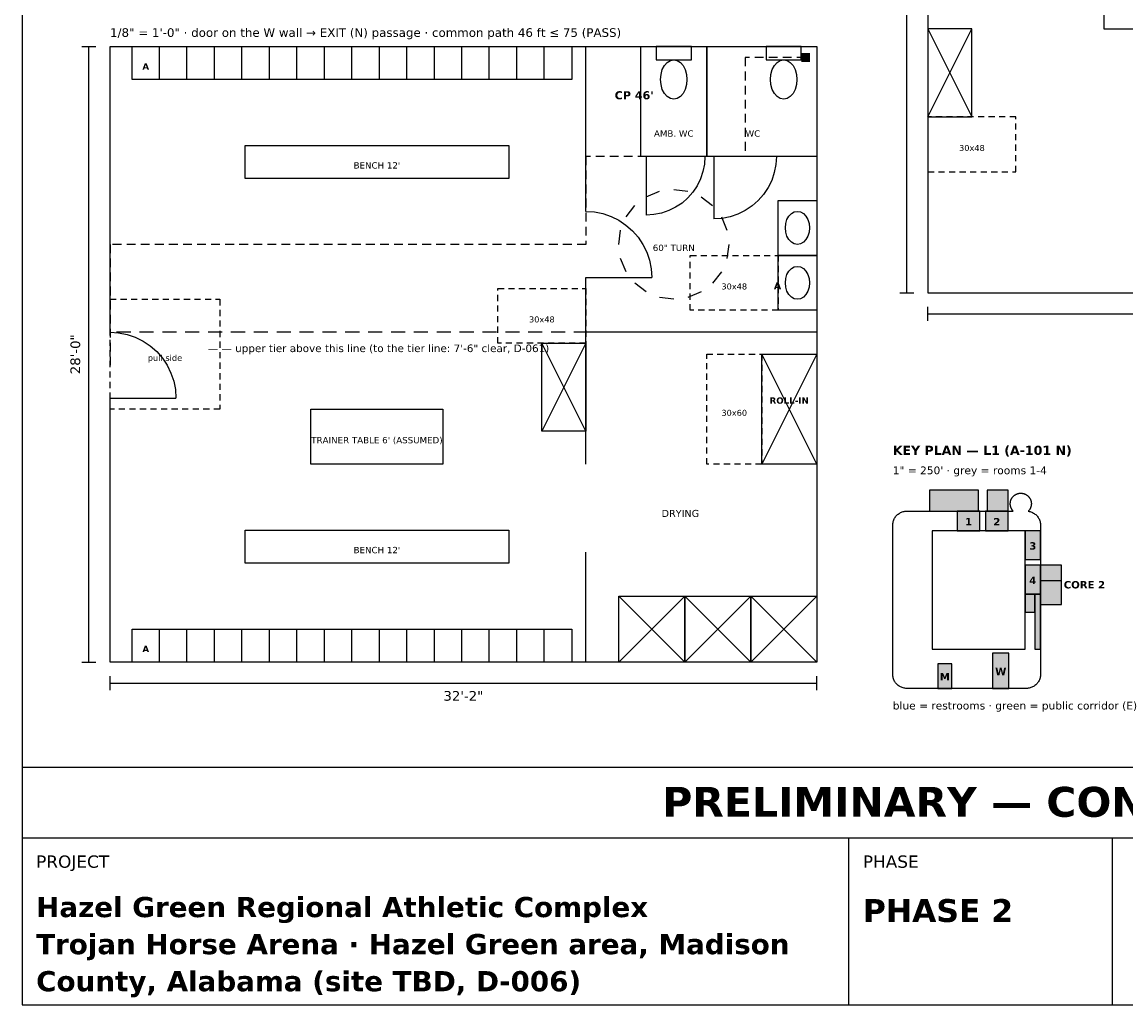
# Model space of a CAD drawing. Header units: inches. Extents: x 0.5 to 16.5, y 0.5 to 10.5.
# Tile 1 of 5: x 0.5 to 6.8, y 0.5 to 6.1. Entities that reach past the tile are written whole.
import ezdxf
from ezdxf.enums import TextEntityAlignment as Align

# ---------------------------------------------------------------- set-up
doc = ezdxf.new("R2010")
doc.units = ezdxf.units.IN
doc.header["$MEASUREMENT"] = 0
for name, color, linetype in [('A-ANNO-DIMS', 7, 'Continuous'), ('A-ANNO-TEXT', 7, 'Continuous'), ('A-CLER-ADA', 7, 'Continuous'), ('A-DOOR', 7, 'Continuous'), ('A-WALL', 7, 'Continuous'), ('A-WALL-PRTN', 7, 'Continuous'), ('G-ANNO-TTLB', 7, 'Continuous'), ('LS-CPTH', 7, 'Continuous'), ('P-FIXT', 7, 'Continuous')]:
    doc.layers.add(name, color=color, linetype=linetype)
doc.styles.add('KS-BOLD', font='DejaVuSans-Bold.ttf')
doc.styles.add('KS-REG', font='DejaVuSans.ttf')

msp = doc.modelspace()

# ---------------------------------------------------------------- hatches: boundary and pattern name
at = {"layer": 'A-ANNO-TEXT', "true_color": 0xbbbbbb}
for points in [[(5.8168, 3.196), (5.9454, 3.196), (5.9454, 3.308), (5.8168, 3.308)], [(5.9774, 3.196), (6.106, 3.196), (6.106, 3.308), (5.9774, 3.308)], [(6.202, 3.0324), (6.29, 3.0324), (6.29, 3.196), (6.202, 3.196)], [(6.202, 2.8367), (6.29, 2.8367), (6.29, 3.0004), (6.202, 3.0004)]]:
    msp.add_hatch(color=7, dxfattribs=at).paths.add_polyline_path(points)
at = {"layer": 'A-ANNO-TEXT', "true_color": 0xbfd7ea}
for points in [[(6.29, 2.7764), (6.41, 2.7764), (6.41, 2.9124), (6.29, 2.9124)], [(6.202, 2.7327), (6.258, 2.7327), (6.258, 2.8367), (6.202, 2.8367)], [(6.018, 2.3), (6.11, 2.3), (6.11, 2.5), (6.018, 2.5)], [(5.706, 2.3), (5.786, 2.3), (5.786, 2.44), (5.706, 2.44)]]:
    msp.add_hatch(color=7, dxfattribs=at).paths.add_polyline_path(points)
at = {"layer": 'A-ANNO-TEXT', "true_color": 0xcfe8d4}
msp.add_hatch(color=7, dxfattribs=at).paths.add_polyline_path([(6.258, 2.524), (6.29, 2.524), (6.29, 2.8367), (6.258, 2.8367)])
at = {"layer": 'A-WALL', "true_color": 0xf4f4f4}
for points in [[(5.938, 3.308), (5.938, 3.428), (5.658, 3.428), (5.658, 3.308), (5.938, 3.308)], [(6.106, 3.308), (6.106, 3.428), (5.986, 3.428), (5.986, 3.308), (6.106, 3.308)], [(6.41, 2.7764), (6.41, 3.0004), (6.29, 3.0004), (6.29, 2.7764), (6.41, 2.7764)]]:
    msp.add_hatch(color=7, dxfattribs=at).paths.add_polyline_path(points)
at = {"layer": 'LS-CPTH', "true_color": 0x000000}
msp.add_hatch(color=7, dxfattribs=at).paths.add_polyline_path([(4.93, 5.8625), (4.98, 5.8625), (4.98, 5.9125), (4.93, 5.9125)])

# ---------------------------------------------------------------- linework, layer by layer
at = {"layer": 'A-ANNO-DIMS'}
for p, q in [((5.53, 4.55), (5.53, 9.6638)), ((0.84, 5.95), (0.92, 5.95)), ((0.88, 2.45), (0.88, 5.95)), ((5.49, 4.55), (5.57, 4.55)), ((5.65, 4.39), (5.65, 4.47)), ((5.65, 4.43), (8.4, 4.43)), ((0.84, 2.45), (0.92, 2.45)), ((1, 2.29), (1, 2.37)), ((1, 2.33), (5.0175, 2.33)), ((5.0175, 2.29), (5.0175, 2.37))]:
    msp.add_line(p, q, dxfattribs=at)
msp.add_lwpolyline([(5.674, 2.524), (6.202, 2.524), (6.202, 3.196), (5.674, 3.196)], close=True, dxfattribs=at)
at = {"layer": 'A-ANNO-TEXT'}
for p, q in [((1.1175, 4.325), (1.0375, 4.325)), ((1.2475, 4.325), (1.1675, 4.325)), ((1.3775, 4.325), (1.2975, 4.325)), ((1.5075, 4.325), (1.4275, 4.325)), ((1.6375, 4.325), (1.5575, 4.325)), ((1.7675, 4.325), (1.6875, 4.325)), ((1.8975, 4.325), (1.8175, 4.325)), ((2.0275, 4.325), (1.9475, 4.325)), ((2.1575, 4.325), (2.0775, 4.325)), ((2.2875, 4.325), (2.2075, 4.325)), ((2.4175, 4.325), (2.3375, 4.325)), ((2.5475, 4.325), (2.4675, 4.325)), ((2.6775, 4.325), (2.5975, 4.325)), ((2.8075, 4.325), (2.7275, 4.325)), ((2.9375, 4.325), (2.8575, 4.325)), ((3.0675, 4.325), (2.9875, 4.325)), ((3.1975, 4.325), (3.1175, 4.325)), ((3.3275, 4.325), (3.2475, 4.325)), ((3.4575, 4.325), (3.3775, 4.325)), ((3.5875, 4.325), (3.5075, 4.325)), ((3.7175, 4.325), (3.6375, 4.325)), ((3.8475, 4.325), (3.7675, 4.325)), ((3.9775, 4.325), (3.8975, 4.325)), ((4.1075, 4.325), (4.0275, 4.325)), ((4.2375, 4.325), (4.1575, 4.325)), ((4.3675, 4.325), (4.2875, 4.325)), ((4.4975, 4.325), (4.4175, 4.325)), ((4.6275, 4.325), (4.5475, 4.325)), ((4.7575, 4.325), (4.6775, 4.325)), ((4.8875, 4.325), (4.8075, 4.325)), ((5.0175, 4.325), (4.9375, 4.325))]:
    msp.add_line(p, q, dxfattribs=at)
for points in [[(5.8168, 3.196), (5.9454, 3.196), (5.9454, 3.308), (5.8168, 3.308)], [(5.9774, 3.196), (6.106, 3.196), (6.106, 3.308), (5.9774, 3.308)], [(6.202, 3.0324), (6.29, 3.0324), (6.29, 3.196), (6.202, 3.196)], [(6.202, 2.8367), (6.29, 2.8367), (6.29, 3.0004), (6.202, 3.0004)], [(6.29, 2.7764), (6.41, 2.7764), (6.41, 2.9124), (6.29, 2.9124)], [(6.202, 2.7327), (6.258, 2.7327), (6.258, 2.8367), (6.202, 2.8367)], [(6.258, 2.524), (6.29, 2.524), (6.29, 2.8367), (6.258, 2.8367)], [(6.018, 2.3), (6.11, 2.3), (6.11, 2.5), (6.018, 2.5)], [(5.706, 2.3), (5.786, 2.3), (5.786, 2.44), (5.706, 2.44)]]:
    msp.add_lwpolyline(points, close=True, dxfattribs=at)
at = {"layer": 'A-CLER-ADA'}
for p, q in [((5.67, 5.55), (5.65, 5.55)), ((5.65, 5.55), (5.65, 5.515)), ((5.73, 5.55), (5.695, 5.55)), ((5.79, 5.55), (5.755, 5.55)), ((5.85, 5.55), (5.815, 5.55)), ((5.91, 5.55), (5.875, 5.55)), ((5.97, 5.55), (5.935, 5.55)), ((6.03, 5.55), (5.995, 5.55)), ((6.09, 5.55), (6.055, 5.55)), ((6.15, 5.55), (6.115, 5.55)), ((6.15, 5.5375), (6.15, 5.55)), ((5.65, 5.49), (5.65, 5.455)), ((6.15, 5.4775), (6.15, 5.5125)), ((5.65, 5.43), (5.65, 5.395)), ((6.15, 5.4175), (6.15, 5.4525)), ((5.65, 5.37), (5.65, 5.335)), ((6.15, 5.3575), (6.15, 5.3925)), ((5.65, 5.31), (5.65, 5.275)), ((6.15, 5.2975), (6.15, 5.3325)), ((6.15, 5.2375), (6.15, 5.2725)), ((5.65, 5.25), (5.65, 5.2375)), ((5.65, 5.2375), (5.685, 5.2375)), ((5.71, 5.2375), (5.745, 5.2375)), ((5.77, 5.2375), (5.805, 5.2375)), ((5.83, 5.2375), (5.865, 5.2375)), ((5.89, 5.2375), (5.925, 5.2375)), ((5.95, 5.2375), (5.985, 5.2375)), ((6.01, 5.2375), (6.045, 5.2375)), ((6.07, 5.2375), (6.105, 5.2375)), ((6.13, 5.2375), (6.15, 5.2375)), ((4.0488, 5.0956), (4.1241, 5.1269)), ((4.205, 5.1375), (4.2859, 5.1269)), ((4.3613, 5.0956), (4.426, 5.046)), ((3.9344, 4.9813), (3.984, 5.046)), ((4.4756, 4.9813), (4.5069, 4.9059)), ((3.8925, 4.825), (3.9031, 4.9059)), ((4.5175, 4.825), (4.5069, 4.7441)), ((3.9344, 4.6688), (3.9031, 4.7441)), ((4.2988, 4.75), (4.2988, 4.7625)), ((4.2988, 4.7625), (4.3338, 4.7625)), ((4.2988, 4.69), (4.2988, 4.725)), ((4.3587, 4.7625), (4.3937, 4.7625)), ((4.4188, 4.7625), (4.4538, 4.7625)), ((4.4787, 4.7625), (4.5137, 4.7625)), ((4.5388, 4.7625), (4.5738, 4.7625)), ((4.5987, 4.7625), (4.6338, 4.7625)), ((4.6588, 4.7625), (4.6938, 4.7625)), ((4.7188, 4.7625), (4.7538, 4.7625)), ((4.7788, 4.7625), (4.7988, 4.7625)), ((4.7988, 4.7625), (4.7988, 4.7275)), ((4.2988, 4.63), (4.2988, 4.665)), ((4.4756, 4.6688), (4.426, 4.604)), ((4.7988, 4.7025), (4.7988, 4.6675)), ((4.0488, 4.5544), (3.984, 4.604)), ((4.2988, 4.57), (4.2988, 4.605)), ((4.7988, 4.6425), (4.7988, 4.6075)), ((4.7988, 4.5825), (4.7988, 4.5475)), ((3.205, 4.5625), (3.205, 4.575)), ((3.205, 4.575), (3.24, 4.575)), ((3.205, 4.5025), (3.205, 4.5375)), ((3.265, 4.575), (3.3, 4.575)), ((3.325, 4.575), (3.36, 4.575)), ((3.385, 4.575), (3.42, 4.575)), ((3.445, 4.575), (3.48, 4.575)), ((3.505, 4.575), (3.54, 4.575)), ((3.565, 4.575), (3.6, 4.575)), ((3.625, 4.575), (3.66, 4.575)), ((3.685, 4.575), (3.705, 4.575)), ((3.705, 4.575), (3.705, 4.54)), ((4.205, 4.5125), (4.1241, 4.5231)), ((4.3613, 4.5544), (4.2859, 4.5231)), ((4.2988, 4.51), (4.2988, 4.545)), ((4.7988, 4.5225), (4.7988, 4.4875)), ((1, 4.4875), (1, 4.5125)), ((1, 4.5125), (1.035, 4.5125)), ((1, 4.4275), (1, 4.4625)), ((1.06, 4.5125), (1.095, 4.5125)), ((1.12, 4.5125), (1.155, 4.5125)), ((1.18, 4.5125), (1.215, 4.5125)), ((1.24, 4.5125), (1.275, 4.5125)), ((1.3, 4.5125), (1.335, 4.5125)), ((1.36, 4.5125), (1.395, 4.5125)), ((1.42, 4.5125), (1.455, 4.5125)), ((1.48, 4.5125), (1.515, 4.5125)), ((1.54, 4.5125), (1.575, 4.5125)), ((1.6, 4.5125), (1.625, 4.5125)), ((1.625, 4.5125), (1.625, 4.4775)), ((3.205, 4.4425), (3.205, 4.4775)), ((3.705, 4.515), (3.705, 4.48)), ((4.2988, 4.45), (4.2988, 4.485)), ((4.7988, 4.4625), (4.7988, 4.45)), ((1, 4.3675), (1, 4.4025)), ((1.625, 4.4525), (1.625, 4.4175)), ((3.205, 4.3825), (3.205, 4.4175)), ((3.705, 4.455), (3.705, 4.42)), ((3.705, 4.395), (3.705, 4.36)), ((4.3187, 4.45), (4.2988, 4.45)), ((4.3788, 4.45), (4.3438, 4.45)), ((4.4387, 4.45), (4.4037, 4.45)), ((4.4988, 4.45), (4.4638, 4.45)), ((4.5587, 4.45), (4.5237, 4.45)), ((4.6188, 4.45), (4.5838, 4.45)), ((4.6787, 4.45), (4.6437, 4.45)), ((4.7388, 4.45), (4.7038, 4.45)), ((4.7988, 4.45), (4.7637, 4.45)), ((1, 4.3075), (1, 4.3425)), ((1.625, 4.3925), (1.625, 4.3575)), ((1.625, 4.3325), (1.625, 4.2975)), ((3.205, 4.3225), (3.205, 4.3575)), ((3.705, 4.335), (3.705, 4.3)), ((1, 4.2475), (1, 4.2825)), ((1.625, 4.2725), (1.625, 4.2375)), ((3.205, 4.2625), (3.205, 4.2975)), ((3.705, 4.275), (3.705, 4.2625)), ((1, 4.1875), (1, 4.2225)), ((1.625, 4.2125), (1.625, 4.1775)), ((3.225, 4.2625), (3.205, 4.2625)), ((3.285, 4.2625), (3.25, 4.2625)), ((3.345, 4.2625), (3.31, 4.2625)), ((3.405, 4.2625), (3.37, 4.2625)), ((3.465, 4.2625), (3.43, 4.2625)), ((3.525, 4.2625), (3.49, 4.2625)), ((3.585, 4.2625), (3.55, 4.2625)), ((3.645, 4.2625), (3.61, 4.2625)), ((3.705, 4.2625), (3.67, 4.2625)), ((1, 4.1275), (1, 4.1625)), ((1.625, 4.1525), (1.625, 4.1175)), ((4.3925, 4.175), (4.3925, 4.2)), ((4.3925, 4.2), (4.4275, 4.2)), ((4.3925, 4.115), (4.3925, 4.15)), ((4.4525, 4.2), (4.4875, 4.2)), ((4.5125, 4.2), (4.5475, 4.2)), ((4.5725, 4.2), (4.6075, 4.2)), ((4.6325, 4.2), (4.6675, 4.2)), ((4.6925, 4.2), (4.705, 4.2)), ((4.705, 4.2), (4.705, 4.165)), ((1, 4.0675), (1, 4.1025)), ((1.625, 4.0925), (1.625, 4.0575)), ((4.3925, 4.055), (4.3925, 4.09)), ((4.705, 4.14), (4.705, 4.105)), ((4.705, 4.08), (4.705, 4.045)), ((1, 4.0075), (1, 4.0425)), ((1.625, 4.0325), (1.625, 3.9975)), ((4.3925, 3.995), (4.3925, 4.03)), ((4.705, 4.02), (4.705, 3.985)), ((1, 3.9475), (1, 3.9825)), ((1.625, 3.9725), (1.625, 3.9375)), ((4.3925, 3.935), (4.3925, 3.97)), ((4.705, 3.96), (4.705, 3.925)), ((1, 3.8875), (1, 3.9225)), ((1.625, 3.9125), (1.625, 3.8875)), ((4.3925, 3.875), (4.3925, 3.91)), ((4.705, 3.9), (4.705, 3.865)), ((1.025, 3.8875), (1, 3.8875)), ((1.085, 3.8875), (1.05, 3.8875)), ((1.145, 3.8875), (1.11, 3.8875)), ((1.205, 3.8875), (1.17, 3.8875)), ((1.265, 3.8875), (1.23, 3.8875)), ((1.325, 3.8875), (1.29, 3.8875)), ((1.385, 3.8875), (1.35, 3.8875)), ((1.445, 3.8875), (1.41, 3.8875)), ((1.505, 3.8875), (1.47, 3.8875)), ((1.565, 3.8875), (1.53, 3.8875)), ((1.625, 3.8875), (1.59, 3.8875)), ((4.3925, 3.815), (4.3925, 3.85)), ((4.705, 3.84), (4.705, 3.805)), ((4.3925, 3.755), (4.3925, 3.79)), ((4.705, 3.78), (4.705, 3.745)), ((4.3925, 3.695), (4.3925, 3.73)), ((4.705, 3.72), (4.705, 3.685)), ((4.3925, 3.635), (4.3925, 3.67)), ((4.705, 3.66), (4.705, 3.625)), ((4.3925, 3.575), (4.3925, 3.61)), ((4.705, 3.6), (4.705, 3.575)), ((4.405, 3.575), (4.3925, 3.575)), ((4.465, 3.575), (4.43, 3.575)), ((4.525, 3.575), (4.49, 3.575)), ((4.585, 3.575), (4.55, 3.575)), ((4.645, 3.575), (4.61, 3.575)), ((4.705, 3.575), (4.67, 3.575))]:
    msp.add_line(p, q, dxfattribs=at)
at = {"layer": 'A-DOOR'}
for p, q in [((4.0488, 5.325), (4.0488, 4.9912)), ((4.3796, 5.2814), (4.3711, 5.2386)), ((4.3825, 5.325), (4.3796, 5.2814)), ((4.4337, 5.325), (4.4337, 4.97)), ((4.7857, 5.2787), (4.7767, 5.2331)), ((4.7888, 5.325), (4.7857, 5.2787)), ((4.3711, 5.2386), (4.3571, 5.1973)), ((4.7767, 5.2331), (4.7617, 5.1891)), ((4.3378, 5.1581), (4.3135, 5.1218)), ((4.3571, 5.1973), (4.3378, 5.1581)), ((4.7412, 5.1475), (4.7154, 5.1089)), ((4.7617, 5.1891), (4.7412, 5.1475)), ((4.2847, 5.089), (4.2519, 5.0602)), ((4.3135, 5.1218), (4.2847, 5.089)), ((4.7154, 5.1089), (4.6848, 5.074)), ((4.2156, 5.036), (4.1765, 5.0167)), ((4.2519, 5.0602), (4.2156, 5.036)), ((4.6499, 5.0434), (4.6113, 5.0176)), ((4.6848, 5.074), (4.6499, 5.0434)), ((3.705, 5.0125), (3.7539, 5.0093)), ((3.7539, 5.0093), (3.8021, 4.9997)), ((3.8021, 4.9997), (3.8485, 4.984)), ((3.8485, 4.984), (3.8925, 4.9623)), ((3.8925, 4.9623), (3.9333, 4.935)), ((4.0923, 4.9941), (4.0488, 4.9912)), ((4.1351, 5.0026), (4.0923, 4.9941)), ((4.1765, 5.0167), (4.1351, 5.0026)), ((4.4801, 4.973), (4.4337, 4.97)), ((4.5256, 4.9821), (4.4801, 4.973)), ((4.5696, 4.997), (4.5256, 4.9821)), ((4.6113, 5.0176), (4.5696, 4.997)), ((3.9333, 4.935), (3.9702, 4.9027)), ((3.9702, 4.9027), (4.0025, 4.8658)), ((4.0025, 4.8658), (4.0298, 4.825)), ((4.0298, 4.825), (4.0515, 4.781)), ((4.0515, 4.781), (4.0672, 4.7346)), ((4.0672, 4.7346), (4.0768, 4.6864)), ((4.0768, 4.6864), (4.08, 4.6375)), ((3.705, 4.6375), (4.08, 4.6375)), ((1, 4.325), (1.0489, 4.3218)), ((1.0489, 4.3218), (1.0971, 4.3122)), ((1.0971, 4.3122), (1.1435, 4.2965)), ((1.1435, 4.2965), (1.1875, 4.2748)), ((1.1875, 4.2748), (1.2283, 4.2475)), ((1.2283, 4.2475), (1.2652, 4.2152)), ((1.2652, 4.2152), (1.2975, 4.1783)), ((1.2975, 4.1783), (1.3248, 4.1375)), ((1.3248, 4.1375), (1.3465, 4.0935)), ((1.3465, 4.0935), (1.3622, 4.0471)), ((1.3622, 4.0471), (1.3718, 3.9989)), ((1.3718, 3.9989), (1.375, 3.95)), ((1, 3.95), (1.375, 3.95))]:
    msp.add_line(p, q, dxfattribs=at)
at = {"layer": 'A-WALL'}
for p, q in [((5.65, 9.6638), (5.65, 4.55)), ((1, 4.325), (1, 5.95)), ((1, 5.95), (5.0175, 5.95)), ((5.0175, 5.95), (5.0175, 2.45)), ((5.65, 4.55), (6.8375, 4.55)), ((1, 2.45), (1, 3.95)), ((6.1316, 3.3881), (6.1326, 3.3892)), ((6.1326, 3.3892), (6.1335, 3.3903)), ((6.1335, 3.3903), (6.1345, 3.3914)), ((6.1345, 3.3914), (6.1356, 3.3924)), ((6.1356, 3.3924), (6.1366, 3.3935)), ((6.1366, 3.3935), (6.1377, 3.3945)), ((6.1377, 3.3945), (6.1388, 3.3954)), ((6.1388, 3.3954), (6.1399, 3.3964)), ((6.1399, 3.3964), (6.1411, 3.3973)), ((6.1411, 3.3973), (6.1423, 3.3982)), ((6.1423, 3.3982), (6.1435, 3.3991)), ((6.1435, 3.3991), (6.1447, 3.3999)), ((6.1447, 3.3999), (6.1459, 3.4007)), ((6.1459, 3.4007), (6.1472, 3.4015)), ((6.1472, 3.4015), (6.1484, 3.4022)), ((6.1484, 3.4022), (6.1497, 3.4029)), ((6.1497, 3.4029), (6.151, 3.4036)), ((6.151, 3.4036), (6.1523, 3.4042)), ((6.1523, 3.4042), (6.1537, 3.4049)), ((6.1537, 3.4049), (6.155, 3.4054)), ((6.155, 3.4054), (6.1564, 3.406)), ((6.1564, 3.406), (6.1578, 3.4065)), ((6.1578, 3.4065), (6.1592, 3.407)), ((6.1592, 3.407), (6.1606, 3.4074)), ((6.1606, 3.4074), (6.162, 3.4078)), ((6.162, 3.4078), (6.1634, 3.4082)), ((6.1634, 3.4082), (6.1649, 3.4085)), ((6.1649, 3.4085), (6.1663, 3.4088)), ((6.1663, 3.4088), (6.1677, 3.4091)), ((6.1677, 3.4091), (6.1692, 3.4094)), ((6.1692, 3.4094), (6.1707, 3.4095)), ((6.1707, 3.4095), (6.1721, 3.4097)), ((6.1721, 3.4097), (6.1736, 3.4098)), ((6.1736, 3.4098), (6.1751, 3.4099)), ((6.1751, 3.4099), (6.1765, 3.41)), ((6.1765, 3.41), (6.178, 3.41)), ((6.178, 3.41), (6.1795, 3.41)), ((6.1795, 3.41), (6.1809, 3.4099)), ((6.1809, 3.4099), (6.1824, 3.4098)), ((6.1824, 3.4098), (6.1839, 3.4097)), ((6.1839, 3.4097), (6.1853, 3.4095)), ((6.1853, 3.4095), (6.1868, 3.4094)), ((6.1868, 3.4094), (6.1883, 3.4091)), ((6.1883, 3.4091), (6.1897, 3.4088)), ((6.1897, 3.4088), (6.1911, 3.4085)), ((6.1911, 3.4085), (6.1926, 3.4082)), ((6.1926, 3.4082), (6.194, 3.4078)), ((6.194, 3.4078), (6.1954, 3.4074)), ((6.1954, 3.4074), (6.1968, 3.407)), ((6.1968, 3.407), (6.1982, 3.4065)), ((6.1982, 3.4065), (6.1996, 3.406)), ((6.1996, 3.406), (6.201, 3.4054)), ((6.201, 3.4054), (6.2023, 3.4049)), ((6.2023, 3.4049), (6.2037, 3.4042)), ((6.2037, 3.4042), (6.205, 3.4036)), ((6.205, 3.4036), (6.2063, 3.4029)), ((6.2063, 3.4029), (6.2076, 3.4022)), ((6.2076, 3.4022), (6.2088, 3.4015)), ((6.2088, 3.4015), (6.2101, 3.4007)), ((6.2101, 3.4007), (6.2113, 3.3999)), ((6.2113, 3.3999), (6.2125, 3.3991)), ((6.2125, 3.3991), (6.2137, 3.3982)), ((6.2137, 3.3982), (6.2149, 3.3973)), ((6.2149, 3.3973), (6.2161, 3.3964)), ((6.2161, 3.3964), (6.2172, 3.3954)), ((6.2172, 3.3954), (6.2183, 3.3945)), ((6.2183, 3.3945), (6.2194, 3.3935)), ((6.2194, 3.3935), (6.2204, 3.3924)), ((6.2204, 3.3924), (6.2215, 3.3914)), ((6.2215, 3.3914), (6.2225, 3.3903)), ((6.2225, 3.3903), (6.2234, 3.3892)), ((6.2234, 3.3892), (6.2244, 3.3881)), ((6.118, 3.3515), (6.1181, 3.3529)), ((6.118, 3.35), (6.118, 3.3515)), ((6.118, 3.3485), (6.118, 3.35)), ((6.1181, 3.3471), (6.118, 3.3485)), ((6.1181, 3.3529), (6.1182, 3.3544)), ((6.1182, 3.3456), (6.1181, 3.3471)), ((6.1182, 3.3544), (6.1183, 3.3559)), ((6.1183, 3.3441), (6.1182, 3.3456)), ((6.1183, 3.3559), (6.1185, 3.3573)), ((6.1185, 3.3427), (6.1183, 3.3441)), ((6.1185, 3.3573), (6.1186, 3.3588)), ((6.1186, 3.3412), (6.1185, 3.3427)), ((6.1186, 3.3588), (6.1189, 3.3603)), ((6.1189, 3.3397), (6.1186, 3.3412)), ((6.1189, 3.3603), (6.1192, 3.3617)), ((6.1192, 3.3383), (6.1189, 3.3397)), ((6.1192, 3.3617), (6.1195, 3.3631)), ((6.1195, 3.3369), (6.1192, 3.3383)), ((6.1195, 3.3631), (6.1198, 3.3646)), ((6.1198, 3.3354), (6.1195, 3.3369)), ((6.1198, 3.3646), (6.1202, 3.366)), ((6.1202, 3.334), (6.1198, 3.3354)), ((6.1202, 3.366), (6.1206, 3.3674)), ((6.1206, 3.3326), (6.1202, 3.334)), ((6.1206, 3.3674), (6.121, 3.3688)), ((6.121, 3.3312), (6.1206, 3.3326)), ((6.121, 3.3688), (6.1215, 3.3702)), ((6.1215, 3.3298), (6.121, 3.3312)), ((6.1215, 3.3702), (6.122, 3.3716)), ((6.122, 3.3284), (6.1215, 3.3298)), ((6.122, 3.3716), (6.1226, 3.373)), ((6.1226, 3.327), (6.122, 3.3284)), ((6.1226, 3.373), (6.1231, 3.3743)), ((6.1231, 3.3257), (6.1226, 3.327)), ((6.1231, 3.3743), (6.1238, 3.3757)), ((6.1238, 3.3757), (6.1244, 3.377)), ((6.1244, 3.377), (6.1251, 3.3783)), ((6.1251, 3.3783), (6.1258, 3.3796)), ((6.1258, 3.3796), (6.1265, 3.3808)), ((6.1265, 3.3808), (6.1273, 3.3821)), ((6.1273, 3.3821), (6.1281, 3.3833)), ((6.1281, 3.3833), (6.1289, 3.3845)), ((6.1289, 3.3845), (6.1298, 3.3857)), ((6.1298, 3.3857), (6.1307, 3.3869)), ((6.1307, 3.3869), (6.1316, 3.3881)), ((6.2244, 3.3881), (6.2253, 3.3869)), ((6.2253, 3.3869), (6.2262, 3.3857)), ((6.2262, 3.3857), (6.2271, 3.3845)), ((6.2271, 3.3845), (6.2279, 3.3833)), ((6.2279, 3.3833), (6.2287, 3.3821)), ((6.2287, 3.3821), (6.2295, 3.3808)), ((6.2295, 3.3808), (6.2302, 3.3796)), ((6.2302, 3.3796), (6.2309, 3.3783)), ((6.2309, 3.3783), (6.2316, 3.377)), ((6.2316, 3.377), (6.2322, 3.3757)), ((6.2322, 3.3757), (6.2329, 3.3743)), ((6.2329, 3.3743), (6.2334, 3.373)), ((6.2334, 3.327), (6.2329, 3.3257)), ((6.2334, 3.373), (6.234, 3.3716)), ((6.234, 3.3284), (6.2334, 3.327)), ((6.234, 3.3716), (6.2345, 3.3702)), ((6.2345, 3.3298), (6.234, 3.3284)), ((6.2345, 3.3702), (6.235, 3.3688)), ((6.235, 3.3312), (6.2345, 3.3298)), ((6.235, 3.3688), (6.2354, 3.3674)), ((6.2354, 3.3326), (6.235, 3.3312)), ((6.2354, 3.3674), (6.2358, 3.366)), ((6.2358, 3.334), (6.2354, 3.3326)), ((6.2358, 3.366), (6.2362, 3.3646)), ((6.2362, 3.3354), (6.2358, 3.334)), ((6.2362, 3.3646), (6.2365, 3.3631)), ((6.2365, 3.3369), (6.2362, 3.3354)), ((6.2365, 3.3631), (6.2368, 3.3617)), ((6.2368, 3.3383), (6.2365, 3.3369)), ((6.2368, 3.3617), (6.2371, 3.3603)), ((6.2371, 3.3397), (6.2368, 3.3383)), ((6.2371, 3.3603), (6.2374, 3.3588)), ((6.2374, 3.3412), (6.2371, 3.3397)), ((6.2374, 3.3588), (6.2375, 3.3573)), ((6.2375, 3.3427), (6.2374, 3.3412)), ((6.2375, 3.3573), (6.2377, 3.3559)), ((6.2377, 3.3441), (6.2375, 3.3427)), ((6.2377, 3.3559), (6.2378, 3.3544)), ((6.2378, 3.3456), (6.2377, 3.3441)), ((6.2378, 3.3544), (6.2379, 3.3529)), ((6.2379, 3.3471), (6.2378, 3.3456)), ((6.2379, 3.3529), (6.238, 3.3515)), ((6.238, 3.3485), (6.2379, 3.3471)), ((6.238, 3.3515), (6.238, 3.35)), ((6.238, 3.35), (6.238, 3.3485)), ((5.4561, 3.2586), (5.4583, 3.2634)), ((5.4583, 3.2634), (5.4607, 3.268)), ((5.4607, 3.268), (5.4635, 3.2724)), ((5.4635, 3.2724), (5.4665, 3.2767)), ((5.4665, 3.2767), (5.4699, 3.2807)), ((5.4699, 3.2807), (5.4734, 3.2846)), ((5.4734, 3.2846), (5.4773, 3.2881)), ((5.4773, 3.2881), (5.4813, 3.2915)), ((5.4813, 3.2915), (5.4856, 3.2945)), ((5.4856, 3.2945), (5.49, 3.2973)), ((5.49, 3.2973), (5.4946, 3.2997)), ((5.4946, 3.2997), (5.4994, 3.3019)), ((5.4994, 3.3019), (5.5043, 3.3038)), ((5.5043, 3.3038), (5.5093, 3.3053)), ((5.5093, 3.3053), (5.5144, 3.3065)), ((5.5144, 3.3065), (5.5196, 3.3073)), ((5.5196, 3.3073), (5.5248, 3.3078)), ((5.5248, 3.3078), (5.53, 3.308)), ((5.53, 3.308), (6.1352, 3.308)), ((6.1238, 3.3243), (6.1231, 3.3257)), ((6.1244, 3.323), (6.1238, 3.3243)), ((6.1251, 3.3217), (6.1244, 3.323)), ((6.1258, 3.3204), (6.1251, 3.3217)), ((6.1265, 3.3192), (6.1258, 3.3204)), ((6.1273, 3.3179), (6.1265, 3.3192)), ((6.1281, 3.3167), (6.1273, 3.3179)), ((6.1289, 3.3155), (6.1281, 3.3167)), ((6.1298, 3.3143), (6.1289, 3.3155)), ((6.1307, 3.3131), (6.1298, 3.3143)), ((6.1316, 3.3119), (6.1307, 3.3131)), ((6.1326, 3.3108), (6.1316, 3.3119)), ((6.1335, 3.3097), (6.1326, 3.3108)), ((6.1345, 3.3086), (6.1335, 3.3097)), ((6.1352, 3.308), (6.1345, 3.3086)), ((6.2204, 3.3076), (6.2202, 3.3073)), ((6.2202, 3.3073), (6.2204, 3.3073)), ((6.2215, 3.3086), (6.2204, 3.3076)), ((6.2204, 3.3073), (6.2256, 3.3065)), ((6.2225, 3.3097), (6.2215, 3.3086)), ((6.2234, 3.3108), (6.2225, 3.3097)), ((6.2244, 3.3119), (6.2234, 3.3108)), ((6.2253, 3.3131), (6.2244, 3.3119)), ((6.2262, 3.3143), (6.2253, 3.3131)), ((6.2256, 3.3065), (6.2307, 3.3053)), ((6.2271, 3.3155), (6.2262, 3.3143)), ((6.2279, 3.3167), (6.2271, 3.3155)), ((6.2287, 3.3179), (6.2279, 3.3167)), ((6.2295, 3.3192), (6.2287, 3.3179)), ((6.2302, 3.3204), (6.2295, 3.3192)), ((6.2309, 3.3217), (6.2302, 3.3204)), ((6.2307, 3.3053), (6.2357, 3.3038)), ((6.2316, 3.323), (6.2309, 3.3217)), ((6.2322, 3.3243), (6.2316, 3.323)), ((6.2329, 3.3257), (6.2322, 3.3243)), ((6.2357, 3.3038), (6.2406, 3.3019)), ((6.2406, 3.3019), (6.2454, 3.2997)), ((6.2454, 3.2997), (6.25, 3.2973)), ((6.25, 3.2973), (6.2544, 3.2945)), ((6.2544, 3.2945), (6.2587, 3.2915)), ((6.2587, 3.2915), (6.2627, 3.2881)), ((6.2627, 3.2881), (6.2666, 3.2846)), ((6.2666, 3.2846), (6.2701, 3.2807)), ((6.2701, 3.2807), (6.2735, 3.2767)), ((6.2735, 3.2767), (6.2765, 3.2724)), ((6.2765, 3.2724), (6.2793, 3.268)), ((6.2793, 3.268), (6.2817, 3.2634)), ((6.2817, 3.2634), (6.2839, 3.2586)), ((5.45, 3.228), (5.4502, 3.2332)), ((5.45, 2.38), (5.45, 3.228)), ((5.4502, 3.2332), (5.4507, 3.2384)), ((5.4507, 3.2384), (5.4515, 3.2436)), ((5.4515, 3.2436), (5.4527, 3.2487)), ((5.4527, 3.2487), (5.4542, 3.2537)), ((5.4542, 3.2537), (5.4561, 3.2586)), ((6.2839, 3.2586), (6.2858, 3.2537)), ((6.2858, 3.2537), (6.2873, 3.2487)), ((6.2873, 3.2487), (6.2885, 3.2436)), ((6.2885, 3.2436), (6.2893, 3.2384)), ((6.2893, 3.2384), (6.2898, 3.2332)), ((6.2898, 3.2332), (6.29, 3.228)), ((6.29, 3.228), (6.29, 2.38)), ((5.0175, 2.45), (1, 2.45)), ((5.4502, 2.3748), (5.45, 2.38)), ((5.4507, 2.3696), (5.4502, 2.3748)), ((5.4515, 2.3644), (5.4507, 2.3696)), ((5.4527, 2.3593), (5.4515, 2.3644)), ((5.4542, 2.3543), (5.4527, 2.3593)), ((5.4561, 2.3494), (5.4542, 2.3543)), ((5.4583, 2.3446), (5.4561, 2.3494)), ((5.4607, 2.34), (5.4583, 2.3446)), ((5.4635, 2.3356), (5.4607, 2.34)), ((5.4665, 2.3313), (5.4635, 2.3356)), ((5.4699, 2.3273), (5.4665, 2.3313)), ((5.4734, 2.3234), (5.4699, 2.3273)), ((5.4773, 2.3199), (5.4734, 2.3234)), ((6.2666, 2.3234), (6.2627, 2.3199)), ((6.2701, 2.3273), (6.2666, 2.3234)), ((6.2735, 2.3313), (6.2701, 2.3273)), ((6.2765, 2.3356), (6.2735, 2.3313)), ((6.2793, 2.34), (6.2765, 2.3356)), ((6.2817, 2.3446), (6.2793, 2.34)), ((6.2839, 2.3494), (6.2817, 2.3446)), ((6.2858, 2.3543), (6.2839, 2.3494)), ((6.2873, 2.3593), (6.2858, 2.3543)), ((6.2885, 2.3644), (6.2873, 2.3593)), ((6.2893, 2.3696), (6.2885, 2.3644)), ((6.2898, 2.3748), (6.2893, 2.3696)), ((6.29, 2.38), (6.2898, 2.3748)), ((5.4813, 2.3165), (5.4773, 2.3199)), ((5.4856, 2.3135), (5.4813, 2.3165)), ((5.49, 2.3107), (5.4856, 2.3135)), ((5.4946, 2.3083), (5.49, 2.3107)), ((5.4994, 2.3061), (5.4946, 2.3083)), ((5.5043, 2.3042), (5.4994, 2.3061)), ((5.5093, 2.3027), (5.5043, 2.3042)), ((5.5144, 2.3015), (5.5093, 2.3027)), ((5.5196, 2.3007), (5.5144, 2.3015)), ((5.5248, 2.3002), (5.5196, 2.3007)), ((5.53, 2.3), (5.5248, 2.3002)), ((6.21, 2.3), (5.53, 2.3)), ((6.2152, 2.3002), (6.21, 2.3)), ((6.2204, 2.3007), (6.2152, 2.3002)), ((6.2256, 2.3015), (6.2204, 2.3007)), ((6.2307, 2.3027), (6.2256, 2.3015)), ((6.2357, 2.3042), (6.2307, 2.3027)), ((6.2406, 2.3061), (6.2357, 2.3042)), ((6.2454, 2.3083), (6.2406, 2.3061)), ((6.25, 2.3107), (6.2454, 2.3083)), ((6.2544, 2.3135), (6.25, 2.3107)), ((6.2587, 2.3165), (6.2544, 2.3135)), ((6.2627, 2.3199), (6.2587, 2.3165))]:
    msp.add_line(p, q, dxfattribs=at)
for points in [[(5.938, 3.308), (5.938, 3.428), (5.658, 3.428), (5.658, 3.308), (5.938, 3.308)], [(6.106, 3.308), (6.106, 3.428), (5.986, 3.428), (5.986, 3.308), (6.106, 3.308)], [(6.41, 2.7764), (6.41, 3.0004), (6.29, 3.0004), (6.29, 2.7764), (6.41, 2.7764)]]:
    msp.add_lwpolyline(points, close=True, dxfattribs=at)
at = {"layer": 'A-WALL-PRTN'}
for p, q in [((3.705, 5.0125), (3.705, 5.95)), ((4.0175, 5.325), (4.0175, 5.95)), ((4.0175, 5.325), (4.0175, 5.95)), ((4.0175, 5.95), (4.3925, 5.95)), ((4.3925, 5.325), (4.3925, 5.95)), ((4.3925, 5.325), (4.3925, 5.95)), ((4.3925, 5.95), (5.0175, 5.95)), ((4.3925, 5.95), (4.3925, 5.325)), ((5.0175, 5.95), (5.0175, 5.325)), ((4.0488, 5.325), (4.0175, 5.325)), ((4.3925, 5.325), (4.0175, 5.325)), ((4.4337, 5.325), (4.3825, 5.325)), ((5.0175, 5.325), (4.3925, 5.325)), ((5.0175, 5.325), (4.7888, 5.325)), ((3.705, 3.575), (3.705, 4.6375)), ((5.0175, 4.325), (3.705, 4.325)), ((3.705, 2.45), (3.705, 3.075))]:
    msp.add_line(p, q, dxfattribs=at)
at = {"layer": 'G-ANNO-TTLB'}
for p, q in [((0.5, 1.45), (16.5, 1.45)), ((5.2, 0.5), (5.2, 1.45)), ((6.7, 0.5), (6.7, 1.45))]:
    msp.add_line(p, q, dxfattribs=at)
for points in [[(0.5, 0.5), (16.5, 0.5), (16.5, 10.5), (0.5, 10.5)], [(0.5, 1.45), (16.5, 1.45), (16.5, 1.85), (0.5, 1.85)]]:
    msp.add_lwpolyline(points, close=True, dxfattribs=at)
at = {"layer": 'LS-CPTH'}
for p, q in [((4.635, 5.8875), (4.6113, 5.8875)), ((4.6113, 5.8875), (4.6113, 5.8375)), ((4.715, 5.8875), (4.665, 5.8875)), ((4.795, 5.8875), (4.745, 5.8875)), ((4.875, 5.8875), (4.825, 5.8875)), ((4.955, 5.8875), (4.905, 5.8875)), ((4.6113, 5.8075), (4.6113, 5.7575)), ((4.6113, 5.7275), (4.6113, 5.6775)), ((4.6113, 5.6475), (4.6113, 5.5975)), ((4.6113, 5.5675), (4.6113, 5.5175)), ((4.6113, 5.4875), (4.6113, 5.4375)), ((4.6113, 5.4075), (4.6113, 5.3575)), ((3.7312, 5.325), (3.705, 5.325)), ((3.705, 5.325), (3.705, 5.275)), ((3.8112, 5.325), (3.7612, 5.325)), ((3.8912, 5.325), (3.8412, 5.325)), ((3.9712, 5.325), (3.9212, 5.325)), ((4.0512, 5.325), (4.0012, 5.325)), ((4.1312, 5.325), (4.0812, 5.325)), ((4.2112, 5.325), (4.1612, 5.325)), ((4.2912, 5.325), (4.2412, 5.325)), ((4.3712, 5.325), (4.3213, 5.325)), ((4.4512, 5.325), (4.4013, 5.325)), ((4.5312, 5.325), (4.4813, 5.325)), ((4.6113, 5.325), (4.5613, 5.325)), ((4.6113, 5.3275), (4.6113, 5.325)), ((3.705, 5.245), (3.705, 5.195)), ((3.705, 5.165), (3.705, 5.115)), ((3.705, 5.085), (3.705, 5.035)), ((3.705, 5.005), (3.705, 4.955)), ((3.705, 4.925), (3.705, 4.875)), ((3.705, 4.845), (3.705, 4.825)), ((1, 4.825), (1, 4.775)), ((1.065, 4.825), (1.015, 4.825)), ((1.145, 4.825), (1.095, 4.825)), ((1.225, 4.825), (1.175, 4.825)), ((1.305, 4.825), (1.255, 4.825)), ((1.385, 4.825), (1.335, 4.825)), ((1.465, 4.825), (1.415, 4.825)), ((1.545, 4.825), (1.495, 4.825)), ((1.625, 4.825), (1.575, 4.825)), ((1.705, 4.825), (1.655, 4.825)), ((1.785, 4.825), (1.735, 4.825)), ((1.865, 4.825), (1.815, 4.825)), ((1.945, 4.825), (1.895, 4.825)), ((2.025, 4.825), (1.975, 4.825)), ((2.105, 4.825), (2.055, 4.825)), ((2.185, 4.825), (2.135, 4.825)), ((2.265, 4.825), (2.215, 4.825)), ((2.345, 4.825), (2.295, 4.825)), ((2.425, 4.825), (2.375, 4.825)), ((2.505, 4.825), (2.455, 4.825)), ((2.585, 4.825), (2.535, 4.825)), ((2.665, 4.825), (2.615, 4.825)), ((2.745, 4.825), (2.695, 4.825)), ((2.825, 4.825), (2.775, 4.825)), ((2.905, 4.825), (2.855, 4.825)), ((2.985, 4.825), (2.935, 4.825)), ((3.065, 4.825), (3.015, 4.825)), ((3.145, 4.825), (3.095, 4.825)), ((3.225, 4.825), (3.175, 4.825)), ((3.305, 4.825), (3.255, 4.825)), ((3.385, 4.825), (3.335, 4.825)), ((3.465, 4.825), (3.415, 4.825)), ((3.545, 4.825), (3.495, 4.825)), ((3.625, 4.825), (3.575, 4.825)), ((3.705, 4.825), (3.655, 4.825)), ((1, 4.745), (1, 4.695)), ((1, 4.665), (1, 4.615)), ((1, 4.585), (1, 4.535)), ((1, 4.505), (1, 4.455)), ((1, 4.425), (1, 4.375)), ((1, 4.345), (1, 4.295)), ((1, 4.265), (1, 4.215)), ((1, 4.185), (1, 4.1375))]:
    msp.add_line(p, q, dxfattribs=at)
at = {"layer": 'P-FIXT'}
for p, q in [((6.65, 6.8), (6.65, 6.05)), ((5.9, 6.05), (5.65, 6.05)), ((5.65, 6.05), (5.65, 5.55)), ((5.65, 5.55), (5.9, 6.05)), ((5.65, 6.05), (5.9, 5.55)), ((5.9, 5.55), (5.9, 6.05)), ((6.65, 6.05), (6.9625, 6.05)), ((1.125, 5.7625), (1.125, 5.95)), ((1.125, 5.95), (3.625, 5.95)), ((1.2812, 5.7625), (1.2812, 5.95)), ((1.4375, 5.7625), (1.4375, 5.95)), ((1.5938, 5.7625), (1.5938, 5.95)), ((1.75, 5.7625), (1.75, 5.95)), ((1.9062, 5.7625), (1.9062, 5.95)), ((2.0625, 5.7625), (2.0625, 5.95)), ((2.2188, 5.7625), (2.2188, 5.95)), ((2.375, 5.7625), (2.375, 5.95)), ((2.5312, 5.7625), (2.5312, 5.95)), ((2.6875, 5.7625), (2.6875, 5.95)), ((2.8438, 5.7625), (2.8438, 5.95)), ((3, 5.7625), (3, 5.95)), ((3.1562, 5.7625), (3.1562, 5.95)), ((3.3125, 5.7625), (3.3125, 5.95)), ((3.4688, 5.7625), (3.4688, 5.95)), ((3.625, 5.95), (3.625, 5.7625)), ((4.14, 5.8187), (4.152, 5.842)), ((4.152, 5.842), (4.1675, 5.8599)), ((4.1675, 5.8599), (4.1856, 5.8712)), ((4.1856, 5.8712), (4.205, 5.875)), ((4.205, 5.875), (4.2244, 5.8712)), ((4.2244, 5.8712), (4.2425, 5.8599)), ((4.2425, 5.8599), (4.258, 5.842)), ((4.258, 5.842), (4.27, 5.8187)), ((4.765, 5.8187), (4.777, 5.842)), ((4.777, 5.842), (4.7925, 5.8599)), ((4.7925, 5.8599), (4.8106, 5.8712)), ((4.8106, 5.8712), (4.83, 5.875)), ((4.83, 5.875), (4.8494, 5.8712)), ((4.8494, 5.8712), (4.8675, 5.8599)), ((4.8675, 5.8599), (4.883, 5.842)), ((4.883, 5.842), (4.895, 5.8187)), ((4.13, 5.7625), (4.1326, 5.7916)), ((4.1326, 5.7916), (4.14, 5.8187)), ((4.27, 5.8187), (4.2774, 5.7916)), ((4.2774, 5.7916), (4.28, 5.7625)), ((4.755, 5.7625), (4.7576, 5.7916)), ((4.7576, 5.7916), (4.765, 5.8187)), ((4.895, 5.8187), (4.9024, 5.7916)), ((4.9024, 5.7916), (4.905, 5.7625)), ((3.625, 5.7625), (1.125, 5.7625)), ((4.1326, 5.7334), (4.13, 5.7625)), ((4.14, 5.7063), (4.1326, 5.7334)), ((4.2774, 5.7334), (4.27, 5.7063)), ((4.28, 5.7625), (4.2774, 5.7334)), ((4.7576, 5.7334), (4.755, 5.7625)), ((4.765, 5.7063), (4.7576, 5.7334)), ((4.9024, 5.7334), (4.895, 5.7063)), ((4.905, 5.7625), (4.9024, 5.7334)), ((4.152, 5.683), (4.14, 5.7063)), ((4.1675, 5.6651), (4.152, 5.683)), ((4.1856, 5.6538), (4.1675, 5.6651)), ((4.205, 5.65), (4.1856, 5.6538)), ((4.2244, 5.6538), (4.205, 5.65)), ((4.2425, 5.6651), (4.2244, 5.6538)), ((4.258, 5.683), (4.2425, 5.6651)), ((4.27, 5.7063), (4.258, 5.683)), ((4.777, 5.683), (4.765, 5.7063)), ((4.7925, 5.6651), (4.777, 5.683)), ((4.8106, 5.6538), (4.7925, 5.6651)), ((4.83, 5.65), (4.8106, 5.6538)), ((4.8494, 5.6538), (4.83, 5.65)), ((4.8675, 5.6651), (4.8494, 5.6538)), ((4.883, 5.683), (4.8675, 5.6651)), ((4.895, 5.7063), (4.883, 5.683)), ((5.65, 5.55), (5.9, 5.55)), ((1.7675, 5.2), (1.7675, 5.3875)), ((1.7675, 5.3875), (3.2675, 5.3875)), ((3.2675, 5.3875), (3.2675, 5.2)), ((3.2675, 5.2), (1.7675, 5.2)), ((4.7988, 4.7625), (4.7988, 5.075)), ((4.7988, 5.075), (5.0175, 5.075)), ((5.0175, 5.075), (5.0175, 4.7625)), ((4.8417, 4.943), (4.8486, 4.9656)), ((4.8486, 4.9656), (4.8595, 4.985)), ((4.8595, 4.985), (4.8738, 4.9999)), ((4.8738, 4.9999), (4.8903, 5.0093)), ((4.8903, 5.0093), (4.9081, 5.0125)), ((4.9081, 5.0125), (4.9259, 5.0093)), ((4.9259, 5.0093), (4.9425, 4.9999)), ((4.9425, 4.9999), (4.9567, 4.985)), ((4.9567, 4.985), (4.9677, 4.9656)), ((4.9677, 4.9656), (4.9745, 4.943)), ((4.8394, 4.9188), (4.8417, 4.943)), ((4.8417, 4.8945), (4.8394, 4.9188)), ((4.9745, 4.943), (4.9769, 4.9188)), ((4.9769, 4.9188), (4.9745, 4.8945)), ((4.8486, 4.8719), (4.8417, 4.8945)), ((4.8595, 4.8525), (4.8486, 4.8719)), ((4.8738, 4.8376), (4.8595, 4.8525)), ((4.8903, 4.8282), (4.8738, 4.8376)), ((4.9425, 4.8376), (4.9259, 4.8282)), ((4.9567, 4.8525), (4.9425, 4.8376)), ((4.9677, 4.8719), (4.9567, 4.8525)), ((4.9745, 4.8945), (4.9677, 4.8719)), ((4.9081, 4.825), (4.8903, 4.8282)), ((4.9259, 4.8282), (4.9081, 4.825)), ((4.7988, 4.45), (4.7988, 4.7625)), ((4.7988, 4.7625), (5.0175, 4.7625)), ((5.0175, 4.7625), (4.7988, 4.7625)), ((5.0175, 4.7625), (5.0175, 4.45)), ((4.8417, 4.6305), (4.8486, 4.6531)), ((4.8486, 4.6531), (4.8595, 4.6725)), ((4.8595, 4.6725), (4.8738, 4.6874)), ((4.8738, 4.6874), (4.8903, 4.6968)), ((4.8903, 4.6968), (4.9081, 4.7)), ((4.9081, 4.7), (4.9259, 4.6968)), ((4.9259, 4.6968), (4.9425, 4.6874)), ((4.9425, 4.6874), (4.9567, 4.6725)), ((4.9567, 4.6725), (4.9677, 4.6531)), ((4.9677, 4.6531), (4.9745, 4.6305)), ((4.8394, 4.6063), (4.8417, 4.6305)), ((4.8417, 4.582), (4.8394, 4.6063)), ((4.8486, 4.5594), (4.8417, 4.582)), ((4.9745, 4.582), (4.9677, 4.5594)), ((4.9745, 4.6305), (4.9769, 4.6063)), ((4.9769, 4.6063), (4.9745, 4.582)), ((4.8595, 4.54), (4.8486, 4.5594)), ((4.8738, 4.5251), (4.8595, 4.54)), ((4.8903, 4.5157), (4.8738, 4.5251)), ((4.9425, 4.5251), (4.9259, 4.5157)), ((4.9567, 4.54), (4.9425, 4.5251)), ((4.9677, 4.5594), (4.9567, 4.54)), ((4.9081, 4.5125), (4.8903, 4.5157)), ((4.9259, 4.5157), (4.9081, 4.5125)), ((5.0175, 4.45), (4.7988, 4.45)), ((3.455, 3.7625), (3.455, 4.2625)), ((3.455, 4.2625), (3.705, 4.2625)), ((3.705, 3.7625), (3.455, 4.2625)), ((3.705, 4.2625), (3.455, 3.7625)), ((3.705, 4.2625), (3.705, 3.7625)), ((4.705, 3.575), (4.705, 4.2)), ((4.705, 4.2), (5.0175, 4.2)), ((5.0175, 3.575), (4.705, 4.2)), ((5.0175, 4.2), (4.705, 3.575)), ((5.0175, 4.2), (5.0175, 3.575)), ((2.1425, 3.575), (2.1425, 3.8875)), ((2.1425, 3.8875), (2.8925, 3.8875)), ((2.8925, 3.8875), (2.8925, 3.575)), ((3.705, 3.7625), (3.455, 3.7625)), ((2.8925, 3.575), (2.1425, 3.575)), ((5.0175, 3.575), (4.705, 3.575)), ((1.7675, 3.0125), (1.7675, 3.2)), ((1.7675, 3.2), (3.2675, 3.2)), ((3.2675, 3.2), (3.2675, 3.0125)), ((3.2675, 3.0125), (1.7675, 3.0125)), ((3.8925, 2.45), (3.8925, 2.825)), ((3.8925, 2.825), (4.2675, 2.825)), ((4.2675, 2.45), (3.8925, 2.825)), ((4.2675, 2.825), (3.8925, 2.45)), ((4.2675, 2.45), (4.2675, 2.825)), ((4.2675, 2.825), (4.6425, 2.825)), ((4.6425, 2.45), (4.2675, 2.825)), ((4.6425, 2.825), (4.2675, 2.45)), ((4.2675, 2.825), (4.2675, 2.45)), ((4.6425, 2.45), (4.6425, 2.825)), ((4.6425, 2.825), (5.0175, 2.825)), ((5.0175, 2.45), (4.6425, 2.825)), ((5.0175, 2.825), (4.6425, 2.45)), ((4.6425, 2.825), (4.6425, 2.45)), ((5.0175, 2.825), (5.0175, 2.45)), ((1.125, 2.45), (1.125, 2.6375)), ((1.125, 2.6375), (3.625, 2.6375)), ((1.2812, 2.45), (1.2812, 2.6375)), ((1.4375, 2.45), (1.4375, 2.6375)), ((1.5938, 2.45), (1.5938, 2.6375)), ((1.75, 2.45), (1.75, 2.6375)), ((1.9062, 2.45), (1.9062, 2.6375)), ((2.0625, 2.45), (2.0625, 2.6375)), ((2.2188, 2.45), (2.2188, 2.6375)), ((2.375, 2.45), (2.375, 2.6375)), ((2.5312, 2.45), (2.5312, 2.6375)), ((2.6875, 2.45), (2.6875, 2.6375)), ((2.8438, 2.45), (2.8438, 2.6375)), ((3, 2.45), (3, 2.6375)), ((3.1562, 2.45), (3.1562, 2.6375)), ((3.3125, 2.45), (3.3125, 2.6375)), ((3.4688, 2.45), (3.4688, 2.6375)), ((3.625, 2.6375), (3.625, 2.45)), ((3.625, 2.45), (1.125, 2.45)), ((4.2675, 2.45), (3.8925, 2.45)), ((4.6425, 2.45), (4.2675, 2.45)), ((5.0175, 2.45), (4.6425, 2.45))]:
    msp.add_line(p, q, dxfattribs=at)
for points in [[(4.305, 5.95), (4.105, 5.95), (4.105, 5.875), (4.305, 5.875)], [(4.93, 5.95), (4.73, 5.95), (4.73, 5.875), (4.93, 5.875)]]:
    msp.add_lwpolyline(points, close=True, dxfattribs=at)

# ---------------------------------------------------------------- texts
at = {"layer": 'A-ANNO-DIMS', "style": 'KS-REG'}
msp.add_text('28\'-0"', height=0.055, rotation=90, dxfattribs=at).set_placement((0.83, 4.2), align=Align.CENTER)
msp.add_text('32\'-2"', height=0.055, dxfattribs=at).set_placement((3.0088, 2.23), align=Align.CENTER)
at = {"layer": 'A-ANNO-TEXT'}
for s, height, style, p in [('1/8" = 1\'-0" · door on the W wall → EXIT (N) passage · common path 46 ft ≤ 75 (PASS)', 0.049, 'KS-REG', (1, 6.005)), ('A', 0.04, 'KS-BOLD', (4.7737, 4.5687)), ('KEY PLAN — L1 (A-101 N)', 0.052, 'KS-BOLD', (5.45, 3.628)), ('1" = 250\' · grey = rooms 1-4', 0.044, 'KS-REG', (5.45, 3.518)), ('CORE 2', 0.042, 'KS-BOLD', (6.422, 2.8684)), ('blue = restrooms · green = public corridor (E)', 0.044, 'KS-REG', (5.45, 2.18))]:
    msp.add_text(s, height=height, dxfattribs=dict(at, style=style)).set_placement(p)
for s, height, style, p in [('A', 0.036, 'KS-BOLD', (1.2031, 5.8187)), ('AMB. WC', 0.036, 'KS-REG', (4.205, 5.4375)), ('WC', 0.036, 'KS-REG', (4.655, 5.4375)), ("BENCH 12'", 0.036, 'KS-REG', (2.5175, 5.2562)), ('— — upper tier above this line (to the tier line: 7\'-6" clear, D-061)', 0.043, 'KS-REG', (2.5267, 4.2125)), ('ROLL-IN', 0.036, 'KS-BOLD', (4.8613, 3.9188)), ("TRAINER TABLE 6' (ASSUMED)", 0.036, 'KS-REG', (2.5175, 3.6938)), ('DRYING', 0.04, 'KS-REG', (4.2425, 3.275)), ('1', 0.042, 'KS-BOLD', (5.8811, 3.227)), ('2', 0.042, 'KS-BOLD', (6.0417, 3.227)), ("BENCH 12'", 0.036, 'KS-REG', (2.5175, 3.0688)), ('3', 0.042, 'KS-BOLD', (6.246, 3.0892)), ('4', 0.042, 'KS-BOLD', (6.246, 2.8935)), ('A', 0.036, 'KS-BOLD', (1.2031, 2.5063)), ('M', 0.042, 'KS-BOLD', (5.746, 2.345)), ('W', 0.042, 'KS-BOLD', (6.064, 2.375))]:
    msp.add_text(s, height=height, dxfattribs=dict(at, style=style)).set_placement(p, align=Align.CENTER)
at = {"layer": 'A-CLER-ADA', "style": 'KS-REG'}
for s, height, p in [('30x48', 0.034, (5.9, 5.3563)), ('60" TURN', 0.036, (4.205, 4.7875)), ('30x48', 0.034, (4.5488, 4.5687)), ('30x48', 0.034, (3.455, 4.3812)), ('pull side', 0.034, (1.3125, 4.1625)), ('30x60', 0.034, (4.5488, 3.85))]:
    msp.add_text(s, height=height, dxfattribs=at).set_placement(p, align=Align.CENTER)
at = {"layer": 'G-ANNO-TTLB', "style": 'KS-BOLD'}
msp.add_text('PRELIMINARY — CONCEPTUAL DESIGN — NOT FOR CONSTRUCTION', height=0.17, dxfattribs=at).set_placement((8.5, 1.57), align=Align.CENTER)
at = {"layer": 'G-ANNO-TTLB'}
for s, height, style, p in [('PROJECT', 0.07, 'KS-REG', (0.58, 1.28)), ('PHASE', 0.07, 'KS-REG', (5.28, 1.28)), ('Hazel Green Regional Athletic Complex', 0.115, 'KS-BOLD', (0.58, 0.9992)), ('PHASE 2', 0.13, 'KS-BOLD', (5.28, 0.9717)), ('Trojan Horse Arena · Hazel Green area, Madison', 0.115, 'KS-BOLD', (0.58, 0.7883)), ('County, Alabama (site TBD, D-006)', 0.115, 'KS-BOLD', (0.58, 0.5775))]:
    msp.add_text(s, height=height, dxfattribs=dict(at, style=style)).set_placement(p)
at = {"layer": 'LS-CPTH', "style": 'KS-BOLD'}
msp.add_text("CP 46'", height=0.046, dxfattribs=at).set_placement((3.98, 5.65), align=Align.CENTER)

doc.saveas('drawing.dxf')
